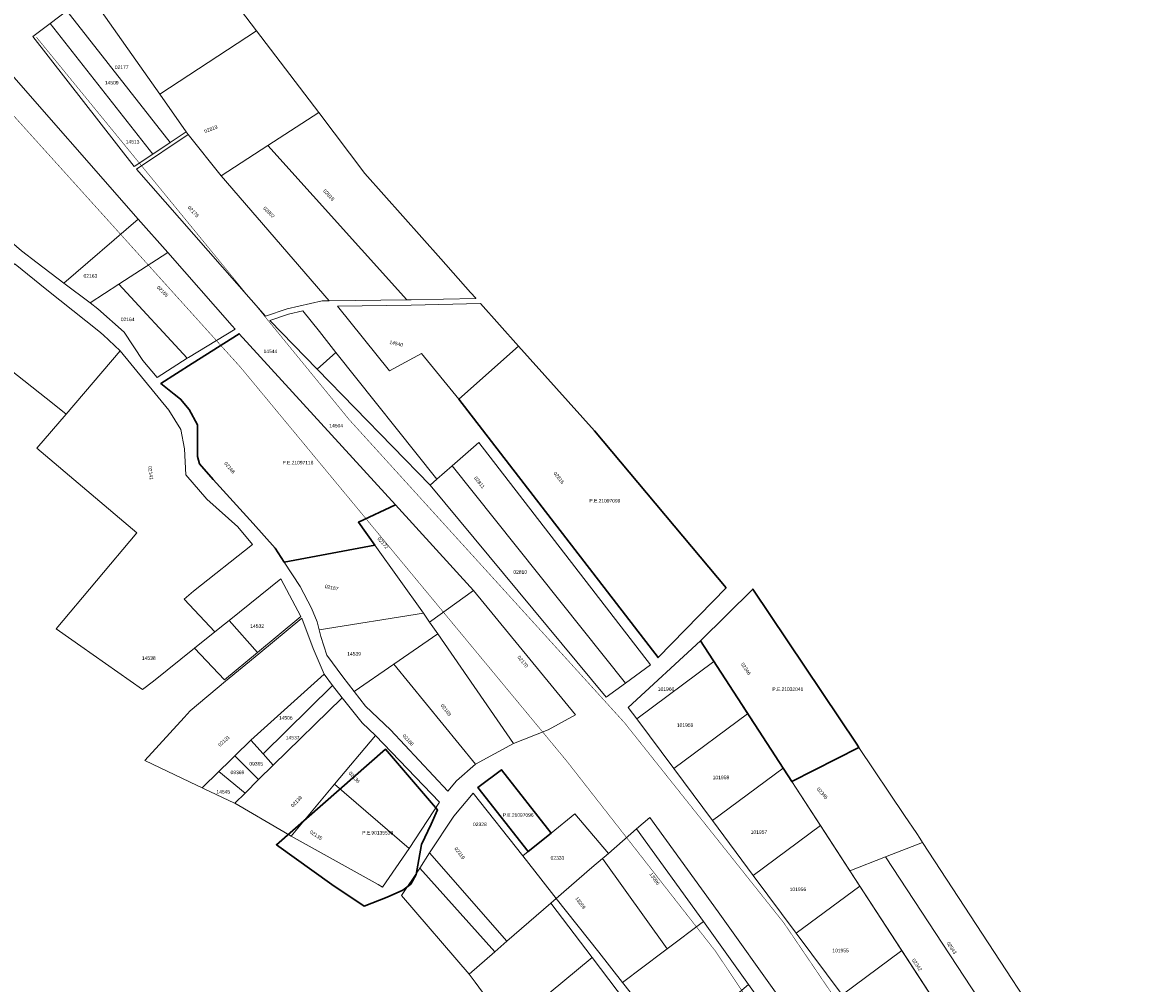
# Model space of a CAD drawing. Header units: metres. Extents: x 347609 to 404409, y 8548087 to 8605413.
# Tile 19 of 49: x 373692 to 374010, y 8562057 to 8562329. Entities that reach past the tile are written whole.
import ezdxf
from ezdxf.enums import TextEntityAlignment as Align

# ---------------------------------------------------------------- set-up
doc = ezdxf.new("R2010")
doc.units = ezdxf.units.M
doc.linetypes.add('ACAD_ISO02W100', pattern=[15, 12, -3])
doc.layers.add('02. FAJA MARGINAL', color=5, linetype='ACAD_ISO02W100', lineweight=0)
doc.layers.add('Predios Rurales', color=90, linetype='Continuous')
doc.layers.add('ZR_LIMA_PSAD56_A_WGS84', color=210, linetype='Continuous')
doc.layers.add('Predios Rurales Nombres', color=7, linetype='Continuous', true_color=0xffffff)
doc.styles.add('ARIAL', font='arial.ttf')
doc.styles.add('MtXpl_MS_Shell_Dlg_2', font='txt')
doc.styles.get("Standard").update_dxf_attribs({"font": 'simplex.shx'})

msp = doc.modelspace()

# ---------------------------------------------------------------- linework, layer by layer
at = {"layer": '02. FAJA MARGINAL', "color": 5, "true_color": 0x0000ff, "const_width": 0.15}
for points in [[(373696.32, 8562324.98), (373784.82, 8562216.74), (373862.86, 8562130.79), (373907.95, 8562074.13), (373960.75, 8561996.35), (374023.52, 8561893.19), (374126.54, 8561754.59), (374173.6, 8561585.97), (374202.08, 8561499.92), (374240.17, 8561401.95), (374277.6, 8561280.19), (374325.11, 8561183.09), (374358.83, 8561043.57), (374419.95, 8560902.47), (374526.7, 8560881.67), (374634.93, 8560876.84), (374729.39, 8560845.9), (374825.05, 8560818.75), (374868.52, 8560793.9), (374891.75, 8560717)], [(373681.58, 8562311.93), (373754.15, 8562231.46), (373846.39, 8562120.08), (373888.58, 8562066.14), (373942.51, 8561985.65), (374020.69, 8561860), (374098.04, 8561752.74), (374120.11, 8561652.14), (374147.6, 8561511.92), (374187.47, 8561414.09), (374238.46, 8561238.08), (374274.46, 8561177.07), (374292.49, 8561039.05), (374350.54, 8560953.9), (374340.45, 8560881.04), (374396.08, 8560847.4), (374523.7, 8560835.67), (374664.05, 8560804.4), (374723.68, 8560775.66), (374805.5, 8560775.88), (374828.41, 8560707.02)]]:
    msp.add_lwpolyline(points, dxfattribs=at)
at = {"layer": 'Predios Rurales', "lineweight": 0}
for points in [[(373731.24, 8562308.82), (373711.39, 8562337.15), (373732.99, 8562360.51), (373758.68, 8562326.71)], [(373734.25, 8562295.17), (373704.98, 8562332.38), (373711.39, 8562337.15), (373731.24, 8562308.82), (373738.71, 8562298.17)], [(373729.32, 8562291.87), (373700.24, 8562328.85), (373704.98, 8562332.38), (373734.25, 8562295.17)], [(373724.03, 8562288.32), (373695.29, 8562325.17), (373700.24, 8562328.85), (373729.32, 8562291.87)], [(373748.64, 8562285.65), (373739.29, 8562297.35), (373738.71, 8562298.17), (373731.24, 8562308.82), (373758.68, 8562326.71), (373776.27, 8562303.58), (373761.9, 8562294.25)], [(373674.91, 8562280.85), (373664.53, 8562292.63), (373656.66, 8562301.96), (373655.89, 8562302.87), (373651.56, 8562310.07), (373685.88, 8562318.17), (373725.16, 8562273.46), (373704.13, 8562255.32), (373696.56, 8562261.01), (373692.17, 8562264.46), (373681.34, 8562273.74)], [(373801.17, 8562250.56), (373761.9, 8562294.25), (373776.27, 8562303.58), (373789.34, 8562286.38), (373810.86, 8562262.16), (373819.27, 8562252.7), (373820.78, 8562251.01), (373820.73, 8562250.97), (373802.45, 8562250.57)], [(373761.22, 8562245.94), (373724.7, 8562287.56), (373739.29, 8562297.35), (373748.64, 8562285.65), (373779.2, 8562250.31), (373777.23, 8562250.28), (373767.29, 8562247.99)], [(373779.2, 8562250.31), (373748.64, 8562285.65), (373761.9, 8562294.25), (373801.17, 8562250.56)], [(373711.56, 8562249.72), (373704.13, 8562255.32), (373725.16, 8562273.46), (373733.51, 8562263.95), (373719.7, 8562255)], [(373739.04, 8562234.02), (373739.03, 8562234.04), (373719.7, 8562255), (373733.51, 8562263.95), (373751.75, 8562243.19), (373752.57, 8562242.29), (373739.36, 8562234.23)], [(373701.33, 8562220.94), (373673.77, 8562242.77), (373690.16, 8562260.81), (373690.35, 8562260.65), (373699.28, 8562253.42), (373714.02, 8562241.66), (373715.26, 8562240.64), (373720.1, 8562236.1), (373704.73, 8562218.24)], [(373721.18, 8562241.47), (373713.78, 8562248.05), (373711.56, 8562249.72), (373719.7, 8562255), (373739.03, 8562234.04), (373739.04, 8562234.02), (373730.53, 8562228.55), (373726.52, 8562233.39)], [(373815.97, 8562222.41), (373805.33, 8562235.38), (373796.31, 8562230.43), (373781.56, 8562248.83), (373802.48, 8562249.07), (373822.05, 8562249.5), (373832.85, 8562237.44)], [(373775.8, 8562230.97), (373762.38, 8562244.75), (373767.7, 8562246.54), (373771.75, 8562247.48), (373776.44, 8562241.59), (373781.12, 8562235.69)], [(373792.14, 8562181.09), (373766.52, 8562176.26), (373763.94, 8562180.23), (373757.75, 8562187.2), (373746.42, 8562199.71), (373742.48, 8562204.12), (373741.98, 8562206.24), (373741.95, 8562215.18), (373739.58, 8562219.52), (373737.17, 8562222.49), (373735.36, 8562223.88), (373731.61, 8562226.88), (373740.41, 8562232.53), (373753.79, 8562240.96), (373798.02, 8562192.53), (373787.49, 8562187.6)], [(373872.35, 8562149.26), (373815.97, 8562222.41), (373832.85, 8562237.44), (373854.32, 8562213.45), (373891.64, 8562169)], [(373726.39, 8562140.21), (373701.94, 8562157.43), (373724.76, 8562184.63), (373696.45, 8562208.62), (373704.73, 8562218.24), (373720.1, 8562236.1), (373733.83, 8562219.37), (373737.2, 8562213.9), (373738.25, 8562208.42), (373738.67, 8562201.05), (373744.56, 8562194.11), (373753.4, 8562186.32), (373757.55, 8562181.3), (373740.8, 8562168.04), (373738.14, 8562165.85), (373746.84, 8562156.53), (373741.08, 8562151.9), (373729.53, 8562142.61)], [(373807.78, 8562198.11), (373775.8, 8562230.97), (373781.12, 8562235.69), (373809.68, 8562199.77)], [(373863.11, 8562142.08), (373814.07, 8562203.61), (373821.59, 8562210.2), (373870.16, 8562147.18)], [(373857.61, 8562138.09), (373807.78, 8562198.11), (373809.68, 8562199.77), (373814.07, 8562203.61), (373863.11, 8562142.08)], [(373805.89, 8562161.81), (373792.14, 8562181.09), (373787.49, 8562187.6), (373798.02, 8562192.53), (373820.08, 8562168.32), (373807.65, 8562159.35)], [(373805.89, 8562161.81), (373776.37, 8562157.11), (373775.79, 8562159.43), (373774.21, 8562163.26), (373770.99, 8562169.41), (373766.52, 8562176.26), (373792.14, 8562181.09)], [(373758.97, 8562150.76), (373758.96, 8562150.75), (373750.93, 8562159.82), (373765.5, 8562171.53), (373771.2, 8562160.92), (373771.18, 8562160.91)], [(373831.36, 8562124.91), (373809.96, 8562155.99), (373807.65, 8562159.35), (373820.08, 8562168.32), (373848.97, 8562133.05), (373841.24, 8562128.86)], [(373910.19, 8562114.18), (373884.3, 8562154), (373899.12, 8562168.66), (373928.58, 8562124.72), (373929.19, 8562123.81)], [(373743.25, 8562112.43), (373741.89, 8562113.08), (373727, 8562120.17), (373738.13, 8562132.35), (373739.85, 8562134.23), (373749.9, 8562142.58), (373759.29, 8562150.38), (373771.44, 8562160.48), (373774.71, 8562151.88), (373777.82, 8562144.59), (373757.08, 8562125.87), (373752.56, 8562121.48), (373751.17, 8562120.13), (373748.01, 8562117.05)], [(373786.27, 8562139.69), (373783.05, 8562143.83), (373778.58, 8562150), (373776.84, 8562155.23), (373776.37, 8562157.11), (373805.89, 8562161.81), (373807.65, 8562159.35), (373809.96, 8562155.99), (373797.52, 8562147.43)], [(373749.58, 8562142.96), (373749.56, 8562142.94), (373741.08, 8562151.9), (373746.84, 8562156.53), (373749.64, 8562158.78), (373750.93, 8562159.82), (373758.96, 8562150.75)], [(373820.63, 8562119.07), (373797.52, 8562147.43), (373809.96, 8562155.99), (373831.36, 8562124.91)], [(373888.12, 8562148.13), (373866.31, 8562131.89), (373863.9, 8562135.14), (373884.3, 8562154)], [(373897.69, 8562133.39), (373876.78, 8562117.84), (373866.31, 8562131.89), (373888.12, 8562148.13)], [(373760.57, 8562122.02), (373757.08, 8562125.87), (373777.82, 8562144.59), (373780.19, 8562141.36)], [(373796.54, 8562128.8), (373789.48, 8562135.56), (373786.27, 8562139.69), (373797.52, 8562147.43), (373820.63, 8562119.07), (373815.31, 8562114.4), (373812.84, 8562111.48)], [(373763.39, 8562118.78), (373760.57, 8562122.02), (373780.19, 8562141.36), (373782.86, 8562137.91)], [(373766.4, 8562099.93), (373752.51, 8562108.03), (373752.48, 8562108.06), (373755.4, 8562110.92), (373759.25, 8562114.71), (373763.39, 8562118.78), (373782.86, 8562137.91), (373788.58, 8562130.83), (373792.37, 8562127.23), (373780.78, 8562113.39), (373768.49, 8562098.71)], [(373907.72, 8562117.97), (373887.74, 8562103.11), (373876.78, 8562117.84), (373897.69, 8562133.39)], [(373759.25, 8562114.71), (373752.56, 8562121.48), (373757.08, 8562125.87), (373760.57, 8562122.02), (373763.39, 8562118.78)], [(373801.89, 8562095.23), (373780.78, 8562113.39), (373792.37, 8562127.23), (373810.46, 8562108.35)], [(373926.66, 8562088.86), (373911.39, 8562112.33), (373910.19, 8562114.18), (373929.19, 8562123.81), (373942.08, 8562104.58), (373945.54, 8562099.42), (373946.39, 8562098.12), (373947.15, 8562096.96), (373936.7, 8562092.83)], [(373755.4, 8562110.92), (373748.01, 8562117.05), (373751.17, 8562120.13), (373752.56, 8562121.48), (373759.25, 8562114.71)], [(373752.48, 8562108.06), (373752.46, 8562108.04), (373743.86, 8562112.14), (373743.25, 8562112.43), (373748.01, 8562117.05), (373755.4, 8562110.92)], [(373835.58, 8562094.37), (373821.31, 8562112.45), (373827.99, 8562117.53), (373842.04, 8562099.6)], [(373918.27, 8562101.75), (373899.27, 8562087.61), (373887.74, 8562103.11), (373907.72, 8562117.97), (373910.19, 8562114.18), (373911.39, 8562112.33)], [(373794.29, 8562084.31), (373793.1, 8562084.98), (373768.49, 8562098.71), (373780.78, 8562113.39), (373801.89, 8562095.23)], [(373829.55, 8562068.94), (373807.65, 8562093.99), (373814.54, 8562104.41), (373819.99, 8562110.89), (373834.01, 8562093.13), (373834.03, 8562093.11), (373839.12, 8562086.66), (373843.53, 8562081.06), (373842.02, 8562079.75)], [(373839.12, 8562086.66), (373834.03, 8562093.11), (373835.58, 8562094.37), (373842.04, 8562099.6), (373848.75, 8562105.04), (373858.26, 8562093.84), (373857.08, 8562092.81), (373856.62, 8562092.41), (373853.62, 8562089.81), (373843.53, 8562081.06)], [(373934.71, 8562005), (373897.93, 8562056.69), (373885.21, 8562074.57), (373866.24, 8562100.75), (373870.02, 8562104.03), (373889.39, 8562077.32), (373942.24, 8562003.05), (373937.75, 8562000.74)], [(373874.91, 8562066.79), (373856.62, 8562092.41), (373857.08, 8562092.81), (373858.26, 8562093.84), (373866.24, 8562100.75), (373885.21, 8562074.57)], [(373929.43, 8562084.59), (373911.47, 8562071.21), (373899.27, 8562087.61), (373918.27, 8562101.75)], [(373981.28, 8562025.01), (373936.7, 8562092.83), (373947.15, 8562096.96), (373972.59, 8562058.09), (373974.16, 8562055.7), (373983.25, 8562041.81), (373990.64, 8562030.51)], [(373826.1, 8562065.95), (373804.93, 8562089.67), (373807.65, 8562093.99), (373829.55, 8562068.94)], [(373873.76, 8562065.92), (373862.3, 8562057.27), (373855.54, 8562065.84), (373843.53, 8562081.06), (373853.62, 8562089.81), (373856.62, 8562092.41), (373874.91, 8562066.79)], [(373971.8, 8562019.43), (373927.86, 8562087.01), (373926.66, 8562088.86), (373936.7, 8562092.83), (373981.28, 8562025.01)], [(373818.84, 8562059.66), (373799.7, 8562081.9), (373804.93, 8562089.67), (373826.1, 8562065.95)], [(373941.33, 8562066.29), (373924.47, 8562053.74), (373911.47, 8562071.21), (373929.43, 8562084.59)], [(373829.88, 8562044.64), (373820.54, 8562057.35), (373818.89, 8562059.6), (373818.84, 8562059.66), (373826.1, 8562065.95), (373829.55, 8562068.94), (373842.02, 8562079.75), (373853.7, 8562064.32)], [(373876.97, 8562038.68), (373862.3, 8562057.27), (373873.76, 8562065.92), (373874.91, 8562066.79), (373885.21, 8562074.57), (373897.93, 8562056.69), (373892.22, 8562051.78), (373885.85, 8562046.3), (373880.91, 8562042.07)], [(373954.13, 8562046.6), (373938.46, 8562034.95), (373924.47, 8562053.74), (373941.33, 8562066.29)], [(373852.46, 8562017.65), (373835.9, 8562037.45), (373829.88, 8562044.64), (373853.7, 8562064.32), (373874.87, 8562036.29), (373862.39, 8562025.91)]]:
    msp.add_lwpolyline(points, close=True, dxfattribs=at)
at = {"layer": 'ZR_LIMA_PSAD56_A_WGS84', "linetype": 'Continuous', "lineweight": 30, "flags": 128}
for points in [[(373792.14, 8562181.09), (373766.52, 8562176.26), (373763.94, 8562180.23), (373757.75, 8562187.2), (373746.42, 8562199.71), (373742.48, 8562204.12), (373741.98, 8562206.24), (373741.95, 8562215.18), (373739.58, 8562219.53), (373737.17, 8562222.49), (373735.36, 8562223.88), (373731.61, 8562226.88), (373740.41, 8562232.53), (373753.79, 8562240.96), (373798.02, 8562192.53), (373787.49, 8562187.6), (373792.14, 8562181.09)], [(373891.64, 8562169), (373872.35, 8562149.26), (373815.97, 8562222.41), (373832.85, 8562237.44), (373854.32, 8562213.45), (373891.64, 8562169)], [(373929.19, 8562123.81), (373910.19, 8562114.18), (373884.3, 8562154), (373899.12, 8562168.66), (373928.58, 8562124.72), (373929.19, 8562123.81)], [(373795.63, 8562081.4), (373789.13, 8562078.9), (373780.02, 8562085.02), (373764.29, 8562096.26), (373795.13, 8562123.37), (373809.87, 8562106.12), (373808.11, 8562102.14), (373805.37, 8562096.39), (373803.87, 8562087.89), (373802.37, 8562085.14), (373800.12, 8562083.4), (373795.63, 8562081.4)], [(373842.04, 8562099.6), (373835.58, 8562094.37), (373821.31, 8562112.45), (373827.99, 8562117.53), (373842.04, 8562099.6)]]:
    msp.add_lwpolyline(points, close=True, dxfattribs=at)

# ---------------------------------------------------------------- texts
at = {"layer": 'Predios Rurales Nombres', "color": 251, "true_color": 0x636466, "style": 'ARIAL'}
for s, p in [('02177', (373718.54, 8562315.67)), ('14509', (373715.72, 8562311.27)), ('14513', (373721.63, 8562294.53)), ('02163', (373709.69, 8562256.55)), ('02164', (373720.23, 8562244.24)), ('14544', (373760.64, 8562235.21)), ('14504', (373779.27, 8562214.14)), ('02810', (373831.36, 8562172.69)), ('14532', (373756.89, 8562157.4)), ('14539', (373784.34, 8562149.53)), ('14538', (373726.21, 8562148.34)), ('101960', (373872.26, 8562139.56)), ('14506', (373764.99, 8562131.4)), ('101959', (373877.65, 8562129.35)), ('14537', (373766.94, 8562125.81)), ('09365', (373756.63, 8562118.41)), ('09369', (373751.31, 8562115.97)), ('101958', (373887.8, 8562114.54)), ('14545', (373747.3, 8562110.46)), ('02328', (373819.94, 8562101.26)), ('101957', (373898.56, 8562099.07)), ('02333', (373841.91, 8562091.76)), ('101956', (373909.59, 8562082.86)), ('101955', (373921.66, 8562065.54))]:
    msp.add_text(s, height=1, dxfattribs=at).set_placement(p, align=Align.BOTTOM_LEFT)
for s, rotation, p in [('02819', 20.9308, (373744.21, 8562297.49)), ('02818', -47.2116, (373777.22, 8562281.13)), ('02175', -47.5793, (373738.86, 8562276.47)), ('02802', -45.5791, (373760.24, 8562276.2)), ('02165', -43.7019, (373730.11, 8562253.76)), ('14540', -11.9626, (373796.16, 8562237.82)), ('02141', -81.9763, (373727.65, 8562203.36)), ('02166', -49.8265, (373749.2, 8562204.03)), ('02816', -51.3621, (373842.42, 8562201.23)), ('02811', -51.9253, (373819.95, 8562199.91)), ('02172', -49.8163, (373792.59, 8562182.69)), ('02167', -11.8283, (373777.87, 8562168.71)), ('02170', -51.5377, (373832.21, 8562149.16)), ('02346', -56.9644, (373895.47, 8562147.31)), ('02169', -52.4242, (373810.48, 8562135.52)), ('02131', 41.8783, (373748.53, 8562123.76)), ('02168', -47.9931, (373799.69, 8562126.89)), ('02136', -47.3833, (373784.45, 8562116.25)), ('02138', 46.0115, (373769.19, 8562106.58)), ('02345', -48.7252, (373916.93, 8562111.79)), ('02135', -33.0665, (373773.42, 8562099.4)), ('02319', -53.8132, (373814.38, 8562094.99)), ('13096', -54.8908, (373869.57, 8562087.77)), ('13269', -54.0409, (373848.56, 8562080.91)), ('02343', -56.597, (373953.71, 8562068.24)), ('02342', -56.7017, (373943.9, 8562063.47))]:
    msp.add_text(s, height=1, rotation=rotation, dxfattribs=at).set_placement(p, align=Align.BOTTOM_LEFT)
at = {"layer": 'ZR_LIMA_PSAD56_A_WGS84', "color": 0, "style": 'MtXpl_MS_Shell_Dlg_2'}
for s, p in [('P.E.21097096', (373828.34, 8562104.19)), ('P.E.90135538', (373788.58, 8562099.18))]:
    msp.add_text(s, height=1, dxfattribs=at).set_placement(p)
at = {"layer": 'ZR_LIMA_PSAD56_A_WGS84', "color": 0, "lineweight": 0, "char_height": 1, "width": 2.794, "attachment_point": 7}
for s, insert in [('{\\fMS Shell Dlg 2|b0|i0|c0|p0;P.E.21097118}', (373766.01, 8562203.97)), ('{\\fMS Shell Dlg 2|b0|i0|c0|p0;P.E.21097099}', (373852.9, 8562193.18)), ('{\\fMS Shell Dlg 2|b0|i0|c0|p0;P.E.21032041}', (373904.69, 8562139.82))]:
    msp.add_mtext(s, dxfattribs=dict(at, insert=insert))

doc.saveas('drawing.dxf')
